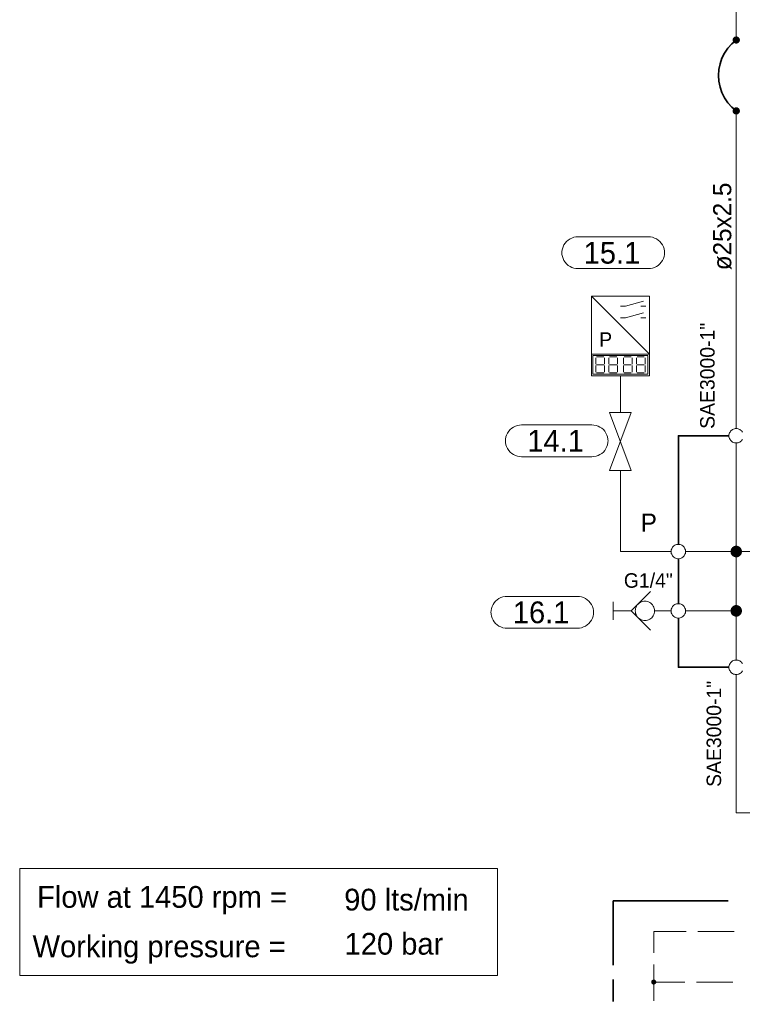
# Model space of a CAD drawing. Header units: millimetres. Extents: x 0 to 203, y 0 to 47.
# Tile 8 of 196: x 5.99 to 9.91, y 10.22 to 15.57. Entities that reach past the tile are written whole.
import ezdxf

# ---------------------------------------------------------------- set-up
doc = ezdxf.new("R2010")
doc.units = ezdxf.units.MM
for name, color, linetype in [('PDF_Geomertry', 7, 'Continuous'), ('PDF_Solid Fills', 7, 'Continuous'), ('PDF_Text', 7, 'Continuous')]:
    doc.layers.add(name, color=color, linetype=linetype)
doc.styles.add('PDF Arial', font='txt')

msp = doc.modelspace()

# ---------------------------------------------------------------- hatches: boundary and pattern name
at = {"layer": 'PDF_Solid Fills', "transparency": 33554559}
for points in [[(9.8779, 15.4554), (9.8576, 15.4582), (9.8585, 15.4604)], [(9.8779, 15.4554), (9.8576, 15.4554), (9.8576, 15.4582)], [(9.8779, 15.4554), (9.8576, 15.4526), (9.8576, 15.4554)], [(9.8779, 15.4554), (9.8585, 15.4507), (9.8576, 15.4526)], [(9.8779, 15.4554), (9.8585, 15.4604), (9.859, 15.4632)], [(9.8779, 15.4554), (9.859, 15.4479), (9.8585, 15.4507)], [(9.8779, 15.4554), (9.859, 15.4632), (9.8604, 15.4651)], [(9.8779, 15.4554), (9.8604, 15.4457), (9.859, 15.4479)], [(9.8779, 15.4554), (9.8604, 15.4651), (9.8618, 15.4674)], [(9.8779, 15.4554), (9.8618, 15.4438), (9.8604, 15.4457)], [(9.8779, 15.4554), (9.8618, 15.4674), (9.864, 15.4693)], [(9.8779, 15.4554), (9.864, 15.4415), (9.8618, 15.4438)], [(9.8779, 15.4554), (9.864, 15.4693), (9.8654, 15.4707)], [(9.8779, 15.4554), (9.8654, 15.4401), (9.864, 15.4415)], [(9.8779, 15.4554), (9.8654, 15.4707), (9.8674, 15.4729)], [(9.8779, 15.4554), (9.8674, 15.4388), (9.8654, 15.4401)], [(9.8779, 15.4554), (9.8674, 15.4729), (9.8701, 15.4735)], [(9.8779, 15.4554), (9.8701, 15.4374), (9.8674, 15.4388)], [(9.8779, 15.4554), (9.8701, 15.4735), (9.8724, 15.4743)], [(9.8779, 15.4554), (9.8724, 15.4368), (9.8701, 15.4374)], [(9.8779, 15.4554), (9.8724, 15.4743), (9.8751, 15.4749)], [(9.8779, 15.4554), (9.8751, 15.436), (9.8724, 15.4368)], [(9.8779, 15.4554), (9.8751, 15.4749), (9.8779, 15.4749)], [(9.8779, 15.4554), (9.8779, 15.436), (9.8751, 15.436)], [(9.8779, 15.4554), (9.8799, 15.4749), (9.8826, 15.4743)], [(9.8779, 15.4554), (9.8779, 15.4749), (9.8799, 15.4749)], [(9.8779, 15.4554), (9.8826, 15.4743), (9.8849, 15.4735)], [(9.8779, 15.4554), (9.8849, 15.4735), (9.8876, 15.4729)], [(9.8779, 15.4554), (9.8876, 15.4729), (9.8896, 15.4707)], [(9.8779, 15.4554), (9.8896, 15.4707), (9.8918, 15.4693)], [(9.8779, 15.4554), (9.8918, 15.4693), (9.8932, 15.4674)], [(9.8779, 15.4554), (9.8932, 15.4674), (9.8946, 15.4651)], [(9.8779, 15.4554), (9.8946, 15.4651), (9.896, 15.4632)], [(9.8779, 15.4554), (9.896, 15.4632), (9.8965, 15.4604)], [(9.8779, 15.4554), (9.8965, 15.4604), (9.8974, 15.4582)], [(9.8779, 15.4554), (9.8974, 15.4582), (9.8974, 15.4554)], [(9.8779, 15.4554), (9.8799, 15.436), (9.8779, 15.436)], [(9.8779, 15.4554), (9.8826, 15.4368), (9.8799, 15.436)], [(9.8779, 15.4554), (9.8849, 15.4374), (9.8826, 15.4368)], [(9.8779, 15.4554), (9.8876, 15.4388), (9.8849, 15.4374)], [(9.8779, 15.4554), (9.8896, 15.4401), (9.8876, 15.4388)], [(9.8779, 15.4554), (9.8918, 15.4415), (9.8896, 15.4401)], [(9.8779, 15.4554), (9.8932, 15.4438), (9.8918, 15.4415)], [(9.8779, 15.4554), (9.8946, 15.4457), (9.8932, 15.4438)], [(9.8779, 15.4554), (9.896, 15.4479), (9.8946, 15.4457)], [(9.8779, 15.4554), (9.8965, 15.4507), (9.896, 15.4479)], [(9.8779, 15.4554), (9.8974, 15.4526), (9.8965, 15.4507)], [(9.8779, 15.4554), (9.8974, 15.4554), (9.8974, 15.4526)], [(9.8779, 15.0707), (9.859, 15.0776), (9.8604, 15.0804)], [(9.8779, 15.0707), (9.8604, 15.0804), (9.8618, 15.0826)], [(9.8779, 15.0707), (9.8618, 15.0826), (9.864, 15.0846)], [(9.8779, 15.0707), (9.864, 15.0846), (9.8654, 15.086)], [(9.8779, 15.0707), (9.8654, 15.086), (9.8674, 15.0874)], [(9.8779, 15.0707), (9.8674, 15.0874), (9.8701, 15.0888)], [(9.8779, 15.0707), (9.8701, 15.0888), (9.8724, 15.0896)], [(9.8779, 15.0707), (9.8724, 15.0896), (9.8751, 15.0901)], [(9.8779, 15.0707), (9.8751, 15.0901), (9.8779, 15.0901)], [(9.8779, 15.0707), (9.8799, 15.0901), (9.8826, 15.0896)], [(9.8779, 15.0707), (9.8779, 15.0901), (9.8799, 15.0901)], [(9.8779, 15.0707), (9.8826, 15.0896), (9.8849, 15.0888)], [(9.8779, 15.0707), (9.8849, 15.0888), (9.8876, 15.0874)], [(9.8779, 15.0707), (9.8876, 15.0874), (9.8896, 15.086)], [(9.8779, 15.0707), (9.8896, 15.086), (9.8918, 15.0846)], [(9.8779, 15.0707), (9.8918, 15.0846), (9.8932, 15.0826)], [(9.8779, 15.0707), (9.8932, 15.0826), (9.8946, 15.0804)], [(9.8779, 15.0707), (9.8946, 15.0804), (9.896, 15.0776)], [(9.8779, 15.0707), (9.8576, 15.0729), (9.8585, 15.0757)], [(9.8779, 15.0707), (9.8576, 15.0707), (9.8576, 15.0729)], [(9.8779, 15.0707), (9.8576, 15.0679), (9.8576, 15.0707)], [(9.8779, 15.0707), (9.8585, 15.0651), (9.8576, 15.0679)], [(9.8779, 15.0707), (9.8585, 15.0757), (9.859, 15.0776)], [(9.8779, 15.0707), (9.859, 15.0632), (9.8585, 15.0651)], [(9.8779, 15.0707), (9.8604, 15.0604), (9.859, 15.0632)], [(9.8779, 15.0707), (9.8618, 15.0582), (9.8604, 15.0604)], [(9.8779, 15.0707), (9.864, 15.0568), (9.8618, 15.0582)], [(9.8779, 15.0707), (9.8654, 15.0549), (9.864, 15.0568)], [(9.8779, 15.0707), (9.8674, 15.0535), (9.8654, 15.0549)], [(9.8779, 15.0707), (9.8701, 15.0521), (9.8674, 15.0535)], [(9.8779, 15.0707), (9.8724, 15.0513), (9.8701, 15.0521)], [(9.8779, 15.0707), (9.8751, 15.0513), (9.8724, 15.0513)], [(9.8779, 15.0707), (9.8779, 15.0507), (9.8751, 15.0513)], [(9.8779, 15.0707), (9.896, 15.0776), (9.8965, 15.0757)], [(9.8779, 15.0707), (9.8965, 15.0757), (9.8974, 15.0729)], [(9.8779, 15.0707), (9.8974, 15.0729), (9.8974, 15.0707)], [(9.8779, 15.0707), (9.8799, 15.0513), (9.8779, 15.0507)], [(9.8779, 15.0707), (9.8826, 15.0513), (9.8799, 15.0513)], [(9.8779, 15.0707), (9.8849, 15.0521), (9.8826, 15.0513)], [(9.8779, 15.0707), (9.8876, 15.0535), (9.8849, 15.0521)], [(9.8779, 15.0707), (9.8896, 15.0549), (9.8876, 15.0535)], [(9.8779, 15.0707), (9.8918, 15.0568), (9.8896, 15.0549)], [(9.8779, 15.0707), (9.8932, 15.0582), (9.8918, 15.0568)], [(9.8779, 15.0707), (9.8946, 15.0604), (9.8932, 15.0582)], [(9.8779, 15.0707), (9.896, 15.0632), (9.8946, 15.0604)], [(9.8779, 15.0707), (9.8965, 15.0651), (9.896, 15.0632)], [(9.8779, 15.0707), (9.8974, 15.0679), (9.8965, 15.0651)], [(9.8779, 15.0707), (9.8974, 15.0707), (9.8974, 15.0679)], [(9.8779, 12.6776), (9.846, 12.6776), (9.8465, 12.6818)], [(9.8779, 12.6776), (9.8465, 12.6735), (9.846, 12.6776)], [(9.8779, 12.6776), (9.8465, 12.6818), (9.8474, 12.686)], [(9.8779, 12.6776), (9.8474, 12.6693), (9.8465, 12.6735)], [(9.8779, 12.6776), (9.8474, 12.686), (9.8487, 12.6896)], [(9.8779, 12.6776), (9.8487, 12.6651), (9.8474, 12.6693)], [(9.8779, 12.6776), (9.8487, 12.6896), (9.8501, 12.6929)], [(9.8779, 12.6776), (9.8501, 12.6618), (9.8487, 12.6651)], [(9.8779, 12.6776), (9.8501, 12.6929), (9.8529, 12.6965)], [(9.8779, 12.6776), (9.8529, 12.6582), (9.8501, 12.6618)], [(9.8779, 12.6776), (9.8529, 12.6965), (9.8557, 12.6999)], [(9.8779, 12.6776), (9.8557, 12.6554), (9.8529, 12.6582)], [(9.8779, 12.6776), (9.8557, 12.6999), (9.8585, 12.7026)], [(9.8779, 12.6776), (9.8585, 12.6526), (9.8557, 12.6554)], [(9.8779, 12.6776), (9.8585, 12.7026), (9.8618, 12.7049)], [(9.8779, 12.6776), (9.8618, 12.6507), (9.8585, 12.6526)], [(9.8779, 12.6776), (9.8618, 12.7049), (9.8654, 12.7068)], [(9.8779, 12.6776), (9.8654, 12.6485), (9.8618, 12.6507)], [(9.8779, 12.6776), (9.8654, 12.7068), (9.8696, 12.7082)], [(9.8779, 12.6776), (9.8696, 12.6471), (9.8654, 12.6485)], [(9.8779, 12.6776), (9.8696, 12.7082), (9.8737, 12.709)], [(9.8779, 12.6776), (9.8737, 12.6465), (9.8696, 12.6471)], [(9.8779, 12.6776), (9.8737, 12.709), (9.8779, 12.709)], [(9.8779, 12.6776), (9.8779, 12.6465), (9.8737, 12.6465)], [(9.8779, 12.6776), (9.8813, 12.709), (9.8854, 12.7082)], [(9.8779, 12.6776), (9.8779, 12.709), (9.8813, 12.709)], [(9.8779, 12.6776), (9.8854, 12.7082), (9.8896, 12.7068)], [(9.8779, 12.6776), (9.8896, 12.7068), (9.8932, 12.7049)], [(9.8779, 12.6776), (9.8932, 12.7049), (9.8965, 12.7026)], [(9.8779, 12.6776), (9.8965, 12.7026), (9.9001, 12.6999)], [(9.8779, 12.6776), (9.9001, 12.6999), (9.9021, 12.6965)], [(9.8779, 12.6776), (9.9021, 12.6965), (9.9049, 12.6929)], [(9.8779, 12.6776), (9.9049, 12.6929), (9.9062, 12.6896)], [(9.8779, 12.6776), (9.9062, 12.6896), (9.9076, 12.686)], [(9.8779, 12.6776), (9.9076, 12.686), (9.9085, 12.6818)], [(9.8779, 12.6776), (9.9085, 12.6818), (9.909, 12.6776)], [(9.8779, 12.6776), (9.8813, 12.6465), (9.8779, 12.6465)], [(9.8779, 12.6776), (9.8854, 12.6471), (9.8813, 12.6465)], [(9.8779, 12.6776), (9.8896, 12.6485), (9.8854, 12.6471)], [(9.8779, 12.6776), (9.8932, 12.6507), (9.8896, 12.6485)], [(9.8779, 12.6776), (9.8965, 12.6526), (9.8932, 12.6507)], [(9.8779, 12.6776), (9.9001, 12.6554), (9.8965, 12.6526)], [(9.8779, 12.6776), (9.9021, 12.6582), (9.9001, 12.6554)], [(9.8779, 12.6776), (9.9049, 12.6618), (9.9021, 12.6582)], [(9.8779, 12.6776), (9.9062, 12.6651), (9.9049, 12.6618)], [(9.8779, 12.6776), (9.9076, 12.6693), (9.9062, 12.6651)], [(9.8779, 12.6776), (9.9085, 12.6735), (9.9076, 12.6693)], [(9.8779, 12.6776), (9.909, 12.6776), (9.9085, 12.6735)], [(9.8779, 12.3554), (9.846, 12.3554), (9.8465, 12.3596)], [(9.8779, 12.3554), (9.8465, 12.3512), (9.846, 12.3554)], [(9.8779, 12.3554), (9.8465, 12.3596), (9.8474, 12.3638)], [(9.8779, 12.3554), (9.8474, 12.3471), (9.8465, 12.3512)], [(9.8779, 12.3554), (9.8474, 12.3638), (9.8487, 12.3674)], [(9.8779, 12.3554), (9.8487, 12.3438), (9.8474, 12.3471)], [(9.8779, 12.3554), (9.8487, 12.3674), (9.8501, 12.3707)], [(9.8779, 12.3554), (9.8501, 12.3396), (9.8487, 12.3438)], [(9.8779, 12.3554), (9.8501, 12.3707), (9.8529, 12.3743)], [(9.8779, 12.3554), (9.8529, 12.336), (9.8501, 12.3396)], [(9.8779, 12.3554), (9.8529, 12.3743), (9.8557, 12.3776)], [(9.8779, 12.3554), (9.8557, 12.3332), (9.8529, 12.336)], [(9.8779, 12.3554), (9.8557, 12.3776), (9.8585, 12.3804)], [(9.8779, 12.3554), (9.8585, 12.3304), (9.8557, 12.3332)], [(9.8779, 12.3554), (9.8585, 12.3804), (9.8618, 12.3826)], [(9.8779, 12.3554), (9.8618, 12.3285), (9.8585, 12.3304)], [(9.8779, 12.3554), (9.8618, 12.3826), (9.8654, 12.3846)], [(9.8779, 12.3554), (9.8654, 12.3263), (9.8618, 12.3285)], [(9.8779, 12.3554), (9.8654, 12.3846), (9.8696, 12.386)], [(9.8779, 12.3554), (9.8696, 12.3249), (9.8654, 12.3263)], [(9.8779, 12.3554), (9.8696, 12.386), (9.8737, 12.3868)], [(9.8779, 12.3554), (9.8737, 12.3243), (9.8696, 12.3249)], [(9.8779, 12.3554), (9.8737, 12.3868), (9.8779, 12.3868)], [(9.8779, 12.3554), (9.8779, 12.3243), (9.8737, 12.3243)], [(9.8779, 12.3554), (9.8813, 12.3868), (9.8854, 12.386)], [(9.8779, 12.3554), (9.8779, 12.3868), (9.8813, 12.3868)], [(9.8779, 12.3554), (9.8854, 12.386), (9.8896, 12.3846)], [(9.8779, 12.3554), (9.8896, 12.3846), (9.8932, 12.3826)], [(9.8779, 12.3554), (9.8932, 12.3826), (9.8965, 12.3804)], [(9.8779, 12.3554), (9.8965, 12.3804), (9.9001, 12.3776)], [(9.8779, 12.3554), (9.9001, 12.3776), (9.9021, 12.3743)], [(9.8779, 12.3554), (9.9021, 12.3743), (9.9049, 12.3707)], [(9.8779, 12.3554), (9.9049, 12.3707), (9.9062, 12.3674)], [(9.8779, 12.3554), (9.9062, 12.3674), (9.9076, 12.3638)], [(9.8779, 12.3554), (9.9076, 12.3638), (9.9085, 12.3596)], [(9.8779, 12.3554), (9.9085, 12.3596), (9.909, 12.3554)], [(9.8779, 12.3554), (9.8813, 12.3243), (9.8779, 12.3243)], [(9.8779, 12.3554), (9.8854, 12.3249), (9.8813, 12.3243)], [(9.8779, 12.3554), (9.8896, 12.3263), (9.8854, 12.3249)], [(9.8779, 12.3554), (9.8932, 12.3285), (9.8896, 12.3263)], [(9.8779, 12.3554), (9.8965, 12.3304), (9.8932, 12.3285)], [(9.8779, 12.3554), (9.9001, 12.3332), (9.8965, 12.3304)], [(9.8779, 12.3554), (9.9021, 12.336), (9.9001, 12.3332)], [(9.8779, 12.3554), (9.9049, 12.3396), (9.9021, 12.336)], [(9.8779, 12.3554), (9.9062, 12.3438), (9.9049, 12.3396)], [(9.8779, 12.3554), (9.9076, 12.3471), (9.9062, 12.3438)], [(9.8779, 12.3554), (9.9085, 12.3512), (9.9076, 12.3471)], [(9.8779, 12.3554), (9.909, 12.3554), (9.9085, 12.3512)], [(9.4299, 10.3396), (9.416, 10.3429), (9.4168, 10.3451)], [(9.4299, 10.3396), (9.416, 10.3415), (9.416, 10.3429)], [(9.4299, 10.3396), (9.416, 10.3396), (9.416, 10.3415)], [(9.4299, 10.3396), (9.416, 10.3382), (9.416, 10.3396)], [(9.4299, 10.3396), (9.416, 10.336), (9.416, 10.3382)], [(9.4299, 10.3396), (9.4168, 10.3346), (9.416, 10.336)], [(9.4299, 10.3396), (9.4168, 10.3451), (9.4174, 10.3465)], [(9.4299, 10.3396), (9.4174, 10.3326), (9.4168, 10.3346)], [(9.4299, 10.3396), (9.4174, 10.3465), (9.4188, 10.3479)], [(9.4299, 10.3396), (9.4188, 10.3312), (9.4174, 10.3326)], [(9.4299, 10.3396), (9.4188, 10.3479), (9.4201, 10.3493)], [(9.4299, 10.3396), (9.4201, 10.3299), (9.4188, 10.3312)], [(9.4299, 10.3396), (9.4201, 10.3493), (9.421, 10.3507)], [(9.4299, 10.3396), (9.421, 10.329), (9.4201, 10.3299)], [(9.4299, 10.3396), (9.421, 10.3507), (9.4229, 10.3512)], [(9.4299, 10.3396), (9.4229, 10.3276), (9.421, 10.329)], [(9.4299, 10.3396), (9.4229, 10.3512), (9.4243, 10.3526)], [(9.4299, 10.3396), (9.4243, 10.3271), (9.4229, 10.3276)], [(9.4299, 10.3396), (9.4243, 10.3526), (9.4257, 10.3526)], [(9.4299, 10.3396), (9.4257, 10.3263), (9.4243, 10.3271)], [(9.4299, 10.3396), (9.4257, 10.3526), (9.4279, 10.3535)], [(9.4299, 10.3396), (9.4279, 10.3263), (9.4257, 10.3263)], [(9.4299, 10.3396), (9.4279, 10.3535), (9.4299, 10.3535)], [(9.4299, 10.3396), (9.4299, 10.3257), (9.4279, 10.3263)], [(9.4299, 10.3396), (9.4312, 10.3535), (9.4335, 10.3526)], [(9.4299, 10.3396), (9.4299, 10.3535), (9.4312, 10.3535)], [(9.4299, 10.3396), (9.4349, 10.3526), (9.4363, 10.3512)], [(9.4299, 10.3396), (9.4335, 10.3526), (9.4349, 10.3526)], [(9.4299, 10.3396), (9.4363, 10.3512), (9.4382, 10.3507)], [(9.4299, 10.3396), (9.4382, 10.3507), (9.4396, 10.3493)], [(9.4299, 10.3396), (9.4396, 10.3493), (9.4404, 10.3479)], [(9.4299, 10.3396), (9.4404, 10.3479), (9.4418, 10.3465)], [(9.4299, 10.3396), (9.4418, 10.3465), (9.4424, 10.3451)], [(9.4299, 10.3396), (9.4424, 10.3451), (9.4432, 10.3429)], [(9.4299, 10.3396), (9.4432, 10.3429), (9.4432, 10.3415)], [(9.4299, 10.3396), (9.4432, 10.3415), (9.4432, 10.3396)], [(9.4299, 10.3396), (9.4312, 10.3263), (9.4299, 10.3257)], [(9.4299, 10.3396), (9.4335, 10.3263), (9.4312, 10.3263)], [(9.4299, 10.3396), (9.4349, 10.3271), (9.4335, 10.3263)], [(9.4299, 10.3396), (9.4363, 10.3276), (9.4349, 10.3271)], [(9.4299, 10.3396), (9.4382, 10.329), (9.4363, 10.3276)], [(9.4299, 10.3396), (9.4396, 10.3299), (9.4382, 10.329)], [(9.4299, 10.3396), (9.4404, 10.3312), (9.4396, 10.3299)], [(9.4299, 10.3396), (9.4418, 10.3326), (9.4404, 10.3312)], [(9.4299, 10.3396), (9.4424, 10.3346), (9.4418, 10.3326)], [(9.4299, 10.3396), (9.4432, 10.336), (9.4424, 10.3346)], [(9.4299, 10.3396), (9.4432, 10.3382), (9.4432, 10.336)], [(9.4299, 10.3396), (9.4432, 10.3396), (9.4432, 10.3382)]]:
    msp.add_hatch(color=256, dxfattribs=at).paths.add_polyline_path(points)

# ---------------------------------------------------------------- linework, layer by layer
at = {"layer": 'PDF_Geomertry', "lineweight": 15}
for points in [[(9.8779, 15.7457), (9.8779, 15.7146), (9.8779, 15.4554)], [(9.8779, 13.3457), (9.8779, 15.0707)], [(9.0918, 13.7499), (9.0918, 13.6326), (9.4062, 13.6326), (9.4062, 13.7499), (9.0918, 14.0646)], [(9.2487, 14.0096), (9.2765, 14.0096), (9.3743, 14.0368)], [(9.359, 14.0096), (9.3862, 14.0096)], [(9.2487, 13.9465), (9.2765, 13.9465), (9.3743, 13.9743)], [(9.359, 13.9465), (9.3862, 13.9465)], [(9.1154, 13.6951), (9.1154, 13.7304)], [(9.1196, 13.7346), (9.1585, 13.7346)], [(9.1196, 13.6915), (9.1585, 13.6915)], [(9.1626, 13.7304), (9.1626, 13.6951)], [(9.1863, 13.6951), (9.1863, 13.7304)], [(9.1896, 13.7346), (9.2293, 13.7346)], [(9.1896, 13.6915), (9.2293, 13.6915)], [(9.2335, 13.7304), (9.2335, 13.6951)], [(9.2646, 13.6951), (9.2646, 13.7304)], [(9.2688, 13.7346), (9.3076, 13.7346)], [(9.2688, 13.6915), (9.3076, 13.6915)], [(9.3118, 13.7304), (9.3118, 13.6951)], [(9.3354, 13.6951), (9.3354, 13.7304)], [(9.339, 13.7346), (9.3785, 13.7346)], [(9.339, 13.6915), (9.3785, 13.6915)], [(9.3826, 13.7304), (9.3826, 13.6951)], [(9.1154, 13.6521), (9.1154, 13.6874)], [(9.1585, 13.6479), (9.1196, 13.6479)], [(9.1626, 13.6874), (9.1626, 13.6521)], [(9.1863, 13.6521), (9.1863, 13.6874)], [(9.2293, 13.6479), (9.1896, 13.6479)], [(9.2335, 13.6874), (9.2335, 13.6521)], [(9.2646, 13.6521), (9.2646, 13.6874)], [(9.3076, 13.6479), (9.2688, 13.6479)], [(9.3118, 13.6874), (9.3118, 13.6521)], [(9.3354, 13.6521), (9.3354, 13.6874)], [(9.3785, 13.6479), (9.339, 13.6479)], [(9.3826, 13.6874), (9.3826, 13.6521)], [(9.2487, 13.4318), (9.2487, 13.6326)], [(9.9118, 13.3257), (9.9085, 13.3304), (9.9057, 13.334), (9.9015, 13.3374), (9.8974, 13.3401), (9.8924, 13.3424), (9.8876, 13.3443), (9.8826, 13.3451), (9.8779, 13.3457), (9.8724, 13.3451), (9.8674, 13.3443), (9.8626, 13.3424), (9.8576, 13.3401), (9.8535, 13.3374), (9.8501, 13.334), (9.8465, 13.3304), (9.8437, 13.3257), (9.841, 13.3215), (9.8396, 13.3165), (9.8382, 13.311), (9.8382, 13.3063), (9.8382, 13.3013), (9.8396, 13.2957), (9.841, 13.291), (9.8437, 13.2868), (9.8465, 13.2826), (9.8501, 13.2785), (9.8535, 13.2749), (9.8576, 13.2721), (9.8626, 13.2701), (9.8674, 13.2679), (9.8724, 13.2674), (9.8779, 13.2674), (9.8826, 13.2674), (9.8876, 13.2679), (9.8924, 13.2701), (9.8974, 13.2721), (9.9015, 13.2749), (9.9057, 13.2785), (9.9085, 13.2826), (9.9118, 13.2868)], [(9.8779, 13.2674), (9.8779, 12.6776), (9.8779, 12.3554), (9.8779, 12.0882)], [(9.5237, 12.6776), (9.2487, 12.6776), (9.2487, 13.1179)], [(9.6021, 12.6776), (9.8779, 12.6776), (10.3487, 12.6776)], [(9.4126, 12.4604), (9.3076, 12.3554), (9.4126, 12.2507)], [(9.2099, 12.3063), (9.2099, 12.4049)], [(9.3076, 12.3554), (9.2099, 12.3554)], [(9.434, 12.3554), (9.4646, 12.3554), (9.5237, 12.3554)], [(9.6021, 12.3554), (9.8779, 12.3554)], [(9.9118, 12.0688), (9.9085, 12.0729), (9.9057, 12.0771), (9.9015, 12.0799), (9.8974, 12.0832), (9.8924, 12.0854), (9.8876, 12.0868), (9.8826, 12.0882), (9.8779, 12.0882), (9.8724, 12.0882), (9.8674, 12.0868), (9.8626, 12.0854), (9.8576, 12.0832), (9.8535, 12.0799), (9.8501, 12.0771), (9.8465, 12.0729), (9.8437, 12.0688), (9.841, 12.0638), (9.8396, 12.059), (9.8382, 12.054), (9.8382, 12.0493), (9.8382, 12.0438), (9.8396, 12.0387), (9.841, 12.034), (9.8437, 12.029), (9.8465, 12.0249), (9.8501, 12.0215), (9.8535, 12.0179), (9.8576, 12.0151), (9.8626, 12.0124), (9.8674, 12.011), (9.8724, 12.0096), (9.8779, 12.0096), (9.8826, 12.0096), (9.8876, 12.011), (9.8924, 12.0124), (9.8974, 12.0151), (9.9015, 12.0179), (9.9057, 12.0215), (9.9085, 12.0249), (9.9118, 12.029)], [(9.8779, 12.0096), (9.8779, 11.259), (11.6849, 11.259), (11.6849, 9.0193), (11.6849, 8.6896), (11.5201, 8.6896), (9.5946, 8.6896), (8.9349, 8.6896), (8.8793, 8.6896), (8.8793, 8.1396), (8.8793, 8.029)], [(9.4299, 10.4979), (9.4299, 10.6146), (9.6057, 10.6146)], [(9.6688, 10.6146), (9.8654, 10.6146)], [(9.4299, 10.2382), (9.4299, 10.4354)], [(9.4299, 10.3396), (9.5979, 10.3396)], [(9.6612, 10.3396), (9.8585, 10.3396)]]:
    msp.add_lwpolyline(points, dxfattribs=at)
at = {"layer": 'PDF_Geomertry', "lineweight": 35}
for points in [[(9.8779, 15.4554), (9.8535, 15.4346), (9.8321, 15.411), (9.814, 15.3846), (9.8001, 15.3563), (9.7896, 15.3263), (9.7835, 15.2951), (9.7812, 15.2632), (9.7835, 15.2313), (9.7896, 15.1999), (9.8001, 15.1701), (9.814, 15.1415), (9.8321, 15.1151), (9.8535, 15.091), (9.8779, 15.0707)], [(9.5632, 12.7165), (9.5632, 13.3063), (9.8382, 13.3063)], [(9.5632, 12.3943), (9.5632, 12.6382)], [(9.8382, 12.0493), (9.5632, 12.0493), (9.5632, 12.316)], [(9.8335, 10.7799), (9.2099, 10.7799), (9.2099, 10.4313)], [(9.2099, 10.3526), (9.2099, 10.234)]]:
    msp.add_lwpolyline(points, dxfattribs=at)
at = {"layer": 'PDF_Geomertry', "lineweight": 0}
for points in [[(9.8674, 15.4554), (9.8682, 15.454), (9.8682, 15.4526), (9.8682, 15.4521), (9.8687, 15.4507), (9.8696, 15.4493), (9.871, 15.4485), (9.8715, 15.4479), (9.8724, 15.4471), (9.8737, 15.4465), (9.8751, 15.4457), (9.8765, 15.4457), (9.8779, 15.4457), (9.8785, 15.4457), (9.8799, 15.4457), (9.8813, 15.4465), (9.8826, 15.4471), (9.8835, 15.4479), (9.8849, 15.4485), (9.8854, 15.4493), (9.8862, 15.4507), (9.8868, 15.4521), (9.8868, 15.4526), (9.8876, 15.454), (9.8876, 15.4554), (9.8876, 15.4568), (9.8868, 15.4582), (9.8868, 15.459), (9.8862, 15.4604), (9.8854, 15.4618), (9.8849, 15.4624), (9.8835, 15.4632), (9.8826, 15.4638), (9.8813, 15.4646), (9.8799, 15.4651), (9.8785, 15.4651), (9.8779, 15.4651), (9.8765, 15.4651), (9.8751, 15.4651), (9.8737, 15.4646), (9.8724, 15.4638), (9.8715, 15.4632), (9.871, 15.4624), (9.8696, 15.4618), (9.8687, 15.4604), (9.8682, 15.459), (9.8682, 15.4582), (9.8682, 15.4568), (9.8674, 15.4554)], [(9.8674, 15.0707), (9.8682, 15.0693), (9.8682, 15.0679), (9.8682, 15.0665), (9.8687, 15.0651), (9.8696, 15.0646), (9.871, 15.0638), (9.8715, 15.0624), (9.8724, 15.0618), (9.8737, 15.061), (9.8751, 15.061), (9.8765, 15.061), (9.8779, 15.0604), (9.8785, 15.061), (9.8799, 15.061), (9.8813, 15.061), (9.8826, 15.0618), (9.8835, 15.0624), (9.8849, 15.0638), (9.8854, 15.0646), (9.8862, 15.0651), (9.8868, 15.0665), (9.8868, 15.0679), (9.8876, 15.0693), (9.8876, 15.0707), (9.8876, 15.0715), (9.8868, 15.0729), (9.8868, 15.0743), (9.8862, 15.0757), (9.8854, 15.0763), (9.8849, 15.0776), (9.8835, 15.0785), (9.8826, 15.079), (9.8813, 15.0799), (9.8799, 15.0799), (9.8785, 15.0804), (9.8779, 15.0804), (9.8765, 15.0804), (9.8751, 15.0799), (9.8737, 15.0799), (9.8724, 15.079), (9.8715, 15.0785), (9.871, 15.0776), (9.8696, 15.0763), (9.8687, 15.0757), (9.8682, 15.0743), (9.8682, 15.0729), (9.8682, 15.0715), (9.8674, 15.0707)], [(9.8618, 12.6776), (9.8618, 12.6757), (9.8626, 12.6735), (9.8632, 12.6715), (9.864, 12.6693), (9.8654, 12.6679), (9.8668, 12.6665), (9.8682, 12.6651), (9.8696, 12.6637), (9.8715, 12.6632), (9.8737, 12.6624), (9.8757, 12.6618), (9.8779, 12.6618), (9.8793, 12.6618), (9.8813, 12.6624), (9.8835, 12.6632), (9.8854, 12.6637), (9.8868, 12.6651), (9.889, 12.6665), (9.8896, 12.6679), (9.891, 12.6693), (9.8918, 12.6715), (9.8924, 12.6735), (9.8932, 12.6757), (9.8932, 12.6776), (9.8932, 12.6799), (9.8924, 12.6818), (9.8918, 12.6832), (9.891, 12.6854), (9.8896, 12.6874), (9.889, 12.6888), (9.8868, 12.6901), (9.8854, 12.691), (9.8835, 12.6924), (9.8813, 12.6929), (9.8793, 12.6929), (9.8779, 12.6929), (9.8757, 12.6929), (9.8737, 12.6929), (9.8715, 12.6924), (9.8696, 12.691), (9.8682, 12.6901), (9.8668, 12.6888), (9.8654, 12.6874), (9.864, 12.6854), (9.8632, 12.6832), (9.8626, 12.6818), (9.8618, 12.6799), (9.8618, 12.6776)], [(9.8618, 12.3554), (9.8618, 12.3535), (9.8626, 12.3512), (9.8632, 12.3493), (9.864, 12.3479), (9.8654, 12.3457), (9.8668, 12.3443), (9.8682, 12.3429), (9.8696, 12.3415), (9.8715, 12.341), (9.8737, 12.3401), (9.8757, 12.3396), (9.8779, 12.3396), (9.8793, 12.3396), (9.8813, 12.3401), (9.8835, 12.341), (9.8854, 12.3415), (9.8868, 12.3429), (9.889, 12.3443), (9.8896, 12.3457), (9.891, 12.3479), (9.8918, 12.3493), (9.8924, 12.3512), (9.8932, 12.3535), (9.8932, 12.3554), (9.8932, 12.3576), (9.8924, 12.3596), (9.8918, 12.3618), (9.891, 12.3632), (9.8896, 12.3651), (9.889, 12.3665), (9.8868, 12.3679), (9.8854, 12.3688), (9.8835, 12.3701), (9.8813, 12.3707), (9.8793, 12.3707), (9.8779, 12.3707), (9.8757, 12.3707), (9.8737, 12.3707), (9.8715, 12.3701), (9.8696, 12.3688), (9.8682, 12.3679), (9.8668, 12.3665), (9.8654, 12.3651), (9.864, 12.3632), (9.8632, 12.3618), (9.8626, 12.3596), (9.8618, 12.3576), (9.8618, 12.3554)], [(9.4229, 10.3396), (9.4229, 10.3388), (9.4229, 10.3382), (9.4229, 10.3368), (9.4237, 10.336), (9.4243, 10.3354), (9.4251, 10.3346), (9.4251, 10.334), (9.4265, 10.334), (9.4271, 10.3332), (9.4279, 10.3332), (9.4285, 10.3326), (9.4299, 10.3326), (9.4307, 10.3326), (9.4312, 10.3332), (9.4321, 10.3332), (9.4326, 10.334), (9.434, 10.334), (9.4349, 10.3346), (9.4349, 10.3354), (9.4354, 10.336), (9.4363, 10.3368), (9.4363, 10.3382), (9.4363, 10.3388), (9.4363, 10.3396), (9.4363, 10.341), (9.4363, 10.3415), (9.4363, 10.3424), (9.4354, 10.3429), (9.4349, 10.3438), (9.4349, 10.3443), (9.434, 10.3451), (9.4326, 10.3457), (9.4321, 10.3457), (9.4312, 10.3465), (9.4307, 10.3465), (9.4299, 10.3465), (9.4285, 10.3465), (9.4279, 10.3465), (9.4271, 10.3457), (9.4265, 10.3457), (9.4251, 10.3451), (9.4251, 10.3443), (9.4243, 10.3438), (9.4237, 10.3429), (9.4229, 10.3424), (9.4229, 10.3415), (9.4229, 10.341), (9.4229, 10.3396)]]:
    msp.add_lwpolyline(points, close=True, dxfattribs=at)
at = {"layer": 'PDF_Geomertry', "lineweight": 15}
for points in [[(9.4001, 14.3868), (9.4118, 14.386), (9.4229, 14.384), (9.434, 14.3799), (9.4446, 14.3749), (9.4543, 14.3688), (9.4626, 14.361), (9.4701, 14.3521), (9.4765, 14.3424), (9.4821, 14.3318), (9.4854, 14.3215), (9.4876, 14.3096), (9.4882, 14.2985), (9.4882, 14.3021), (9.4876, 14.291), (9.4854, 14.279), (9.4821, 14.2687), (9.4765, 14.2582), (9.4701, 14.2485), (9.4626, 14.2396), (9.4543, 14.2318), (9.4446, 14.2257), (9.434, 14.2207), (9.4229, 14.2165), (9.4118, 14.2146), (9.4001, 14.2138), (9.0188, 14.2138), (9.0076, 14.2146), (8.996, 14.2165), (8.9854, 14.2207), (8.9751, 14.2257), (8.9654, 14.2318), (8.9562, 14.2396), (8.9487, 14.2485), (8.9424, 14.2582), (8.9376, 14.2687), (8.9335, 14.279), (8.9312, 14.291), (8.9307, 14.3021), (8.9307, 14.2985), (8.9312, 14.3096), (8.9335, 14.3215), (8.9376, 14.3318), (8.9424, 14.3424), (8.9487, 14.3521), (8.9562, 14.361), (8.9654, 14.3688), (8.9751, 14.3749), (8.9854, 14.3799), (8.996, 14.384), (9.0076, 14.386), (9.0188, 14.3868), (9.4001, 14.3868)], [(9.0918, 13.7499), (9.4062, 13.7499), (9.4062, 14.0646), (9.0918, 14.0646), (9.0918, 13.7499)], [(9.0993, 13.7424), (9.3979, 13.7424), (9.3979, 13.6401), (9.0993, 13.6401), (9.0993, 13.7424)], [(9.1896, 13.1179), (9.3076, 13.4318), (9.1896, 13.4318), (9.3076, 13.1179), (9.1896, 13.1179)], [(9.0937, 13.3651), (9.1049, 13.3646), (9.1168, 13.3624), (9.1271, 13.3582), (9.1376, 13.3535), (9.1474, 13.3471), (9.1562, 13.3396), (9.164, 13.3304), (9.1701, 13.3207), (9.1751, 13.3104), (9.1793, 13.2999), (9.1812, 13.2882), (9.1821, 13.2771), (9.1821, 13.2804), (9.1812, 13.2693), (9.1793, 13.2576), (9.1751, 13.2471), (9.1701, 13.2368), (9.164, 13.2271), (9.1562, 13.2179), (9.1474, 13.2104), (9.1376, 13.204), (9.1271, 13.1993), (9.1168, 13.1951), (9.1049, 13.1929), (9.0937, 13.1924), (8.7126, 13.1924), (8.7007, 13.1929), (8.6896, 13.1951), (8.6785, 13.1993), (8.6682, 13.204), (8.6585, 13.2104), (8.6501, 13.2179), (8.6424, 13.2271), (8.6362, 13.2368), (8.6307, 13.2471), (8.6271, 13.2576), (8.6251, 13.2693), (8.6243, 13.2804), (8.6243, 13.2771), (8.6251, 13.2882), (8.6271, 13.2999), (8.6307, 13.3104), (8.6362, 13.3207), (8.6424, 13.3304), (8.6501, 13.3396), (8.6585, 13.3471), (8.6682, 13.3535), (8.6785, 13.3582), (8.6896, 13.3624), (8.7007, 13.3646), (8.7126, 13.3651), (9.0937, 13.3651)], [(9.6021, 12.6776), (9.6021, 12.6826), (9.6015, 12.6874), (9.5993, 12.6924), (9.5974, 12.6971), (9.5946, 12.7013), (9.591, 12.7054), (9.5868, 12.709), (9.5826, 12.7118), (9.5785, 12.7138), (9.5737, 12.7151), (9.5682, 12.7165), (9.5632, 12.7165), (9.5585, 12.7165), (9.5529, 12.7151), (9.5479, 12.7138), (9.5438, 12.7118), (9.539, 12.709), (9.5354, 12.7054), (9.5321, 12.7013), (9.5293, 12.6971), (9.5271, 12.6924), (9.5251, 12.6874), (9.5243, 12.6826), (9.5237, 12.6776), (9.5243, 12.6721), (9.5251, 12.6674), (9.5271, 12.6624), (9.5293, 12.6582), (9.5321, 12.6535), (9.5354, 12.6499), (9.539, 12.6465), (9.5438, 12.6437), (9.5479, 12.6415), (9.5529, 12.6396), (9.5585, 12.6388), (9.5632, 12.6382), (9.5682, 12.6388), (9.5737, 12.6396), (9.5785, 12.6415), (9.5826, 12.6437), (9.5868, 12.6465), (9.591, 12.6499), (9.5946, 12.6535), (9.5974, 12.6582), (9.5993, 12.6624), (9.6015, 12.6674), (9.6021, 12.6721), (9.6021, 12.6776)], [(9.0154, 12.434), (9.0265, 12.4332), (9.0382, 12.4313), (9.0487, 12.4271), (9.059, 12.4221), (9.0688, 12.416), (9.0779, 12.4082), (9.0854, 12.3993), (9.0918, 12.3896), (9.0965, 12.379), (9.1007, 12.3688), (9.1029, 12.3568), (9.1035, 12.3457), (9.1035, 12.3493), (9.1029, 12.3382), (9.1007, 12.3263), (9.0965, 12.316), (9.0918, 12.3054), (9.0854, 12.2957), (9.0779, 12.2868), (9.0688, 12.279), (9.059, 12.2729), (9.0487, 12.2679), (9.0382, 12.2638), (9.0265, 12.2618), (9.0154, 12.261), (8.634, 12.261), (8.6224, 12.2618), (8.6112, 12.2638), (8.6001, 12.2679), (8.5896, 12.2729), (8.5799, 12.279), (8.5715, 12.2868), (8.564, 12.2957), (8.5576, 12.3054), (8.5521, 12.316), (8.5487, 12.3263), (8.5465, 12.3382), (8.5451, 12.3493), (8.5451, 12.3457), (8.5465, 12.3568), (8.5487, 12.3688), (8.5521, 12.379), (8.5576, 12.3896), (8.564, 12.3993), (8.5715, 12.4082), (8.5799, 12.416), (8.5896, 12.4221), (8.6001, 12.4271), (8.6112, 12.4313), (8.6224, 12.4332), (8.634, 12.434), (9.0154, 12.434)], [(9.434, 12.3554), (9.434, 12.3624), (9.4326, 12.3688), (9.4307, 12.3757), (9.4271, 12.3818), (9.4237, 12.3874), (9.4188, 12.3924), (9.414, 12.3971), (9.4085, 12.4007), (9.4021, 12.404), (9.3951, 12.4063), (9.389, 12.4076), (9.3821, 12.4076), (9.3751, 12.4076), (9.3682, 12.4063), (9.3618, 12.404), (9.3557, 12.4007), (9.3501, 12.3971), (9.3446, 12.3924), (9.3404, 12.3874), (9.3363, 12.3818), (9.3335, 12.3757), (9.3312, 12.3688), (9.3299, 12.3624), (9.3293, 12.3554), (9.3299, 12.3485), (9.3312, 12.3415), (9.3335, 12.3354), (9.3363, 12.329), (9.3404, 12.3235), (9.3446, 12.3179), (9.3501, 12.3138), (9.3557, 12.3104), (9.3618, 12.3068), (9.3682, 12.3049), (9.3751, 12.3035), (9.3821, 12.3026), (9.389, 12.3035), (9.3951, 12.3049), (9.4021, 12.3068), (9.4085, 12.3104), (9.414, 12.3138), (9.4188, 12.3179), (9.4237, 12.3235), (9.4271, 12.329), (9.4307, 12.3354), (9.4326, 12.3415), (9.434, 12.3485), (9.434, 12.3554)], [(9.6021, 12.3554), (9.6021, 12.3604), (9.6015, 12.3651), (9.5993, 12.3701), (9.5974, 12.3749), (9.5946, 12.379), (9.591, 12.3832), (9.5868, 12.3868), (9.5826, 12.3896), (9.5785, 12.3915), (9.5737, 12.3929), (9.5682, 12.3943), (9.5632, 12.3943), (9.5585, 12.3943), (9.5529, 12.3929), (9.5479, 12.3915), (9.5438, 12.3896), (9.539, 12.3868), (9.5354, 12.3832), (9.5321, 12.379), (9.5293, 12.3749), (9.5271, 12.3701), (9.5251, 12.3651), (9.5243, 12.3604), (9.5237, 12.3554), (9.5243, 12.3499), (9.5251, 12.3451), (9.5271, 12.3401), (9.5293, 12.336), (9.5321, 12.3312), (9.5354, 12.3276), (9.539, 12.3243), (9.5438, 12.3215), (9.5479, 12.3193), (9.5529, 12.3174), (9.5585, 12.3165), (9.5632, 12.316), (9.5682, 12.3165), (9.5737, 12.3174), (9.5785, 12.3193), (9.5826, 12.3215), (9.5868, 12.3243), (9.591, 12.3276), (9.5946, 12.3312), (9.5974, 12.336), (9.5993, 12.3401), (9.6015, 12.3451), (9.6021, 12.3499), (9.6021, 12.3554)], [(8.5807, 10.9568), (5.9876, 10.9568), (5.9876, 10.3749), (8.5807, 10.3749), (8.5807, 10.9568)]]:
    msp.add_lwpolyline(points, close=True, dxfattribs=at)

# ---------------------------------------------------------------- texts
at = {"layer": 'PDF_Text', "attachment_point": 7, "rotation": 90, "style": 'PDF Arial'}
for s, insert, char_height in [('ø25x2.5', (9.8532, 14.2054), 0.09843), ('SAE3000-1"', (9.7613, 13.3438), 0.07874), ('SAE3000-1"', (9.7965, 11.3993), 0.07874)]:
    msp.add_mtext(s, dxfattribs=dict(at, insert=insert, char_height=char_height))
at = {"layer": 'PDF_Text', "attachment_point": 7, "style": 'PDF Arial'}
for s, insert, char_height in [('15.1', (9.0493, 14.2395), 0.11811), ('P', (9.1335, 13.7896), 0.0787), ('14.1', (8.7432, 13.2201), 0.11811), ('P', (9.359, 12.7854), 0.0984), ('G1/4"', (9.2674, 12.4799), 0.07874), ('16.1', (8.6646, 12.2867), 0.11811), ('Flow at 1450 rpm =', (6.0821, 10.7073), 0.11811), ('90 lts/min', (7.7493, 10.7265), 0.11811), ('120 bar', (7.7515, 10.4867), 0.11811), ('Working pressure =', (6.0576, 10.4387), 0.11811)]:
    msp.add_mtext(s, dxfattribs=dict(at, insert=insert, char_height=char_height))

doc.saveas('drawing.dxf')
